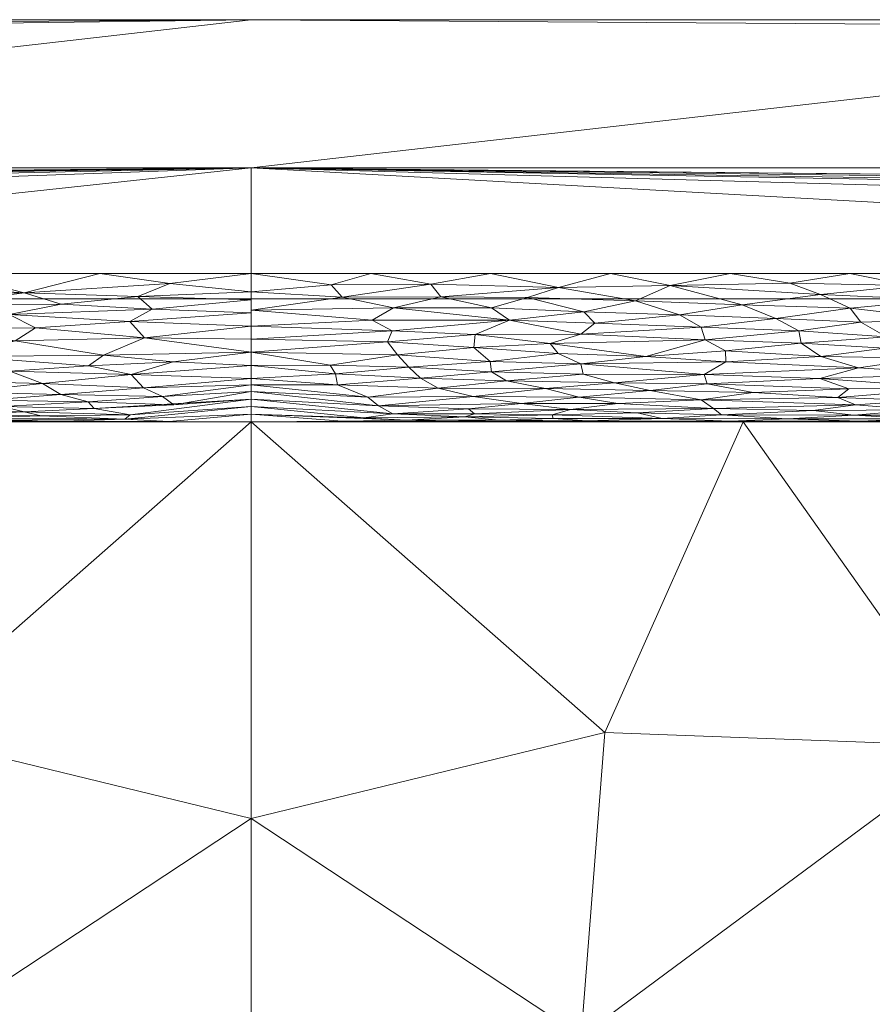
# Model space of a CAD drawing. Header units: millimetres. Extents: x -300 to 300, y 0 to 450.
# Tile 143 of 256: x -3 to 8, y 437 to 450. Entities that reach past the tile are written whole.
import ezdxf

# ---------------------------------------------------------------- set-up
doc = ezdxf.new("R2010")
doc.units = ezdxf.units.MM
doc.layers.add('A-GENM', color=13, linetype='Continuous')

# ---------------------------------------------------------------- blocks, each defined once
blk = doc.blocks.new('MODEL_CCAS0420-1080410R0 - MODEL_CCAS0420-1080410R0-453240-Preview')
at = {"layer": 'A-GENM', "lineweight": 9}
mesh = blk.add_polyface(dxfattribs=at)
corners = [(-296.159, -20, -110), (-295.657, -15.55, -110), (-294.177, -11.323, -110), (-291.793, -7.531, -110), (-288.625, -4.364, -110), (-284.831, -1.981, -110), (-280.602, -0.502, -110), (-276.147, 0, -110), (276.147, 0, -110), (280.596, -0.501, -110), (284.825, -1.978, -110), (288.619, -4.359, -110), (291.788, -7.525, -110), (294.174, -11.316, -110), (295.656, -15.545, -110), (296.159, -20, -110), (296.159, -426.171, -110), (295.658, -430.617, -110), (294.182, -434.842, -110), (291.802, -438.632, -110), (288.638, -441.797, -110), (284.848, -444.179, -110), (280.622, -445.657, -110), (276.171, -446.159, -110), (-276.171, -446.159, -110), (-280.617, -445.658, -110), (-284.842, -444.182, -110), (-288.632, -441.802, -110), (-291.797, -438.638, -110), (-294.179, -434.848, -110), (-295.657, -430.622, -110), (-296.159, -426.171, -110)]
mesh.append_faces([[corners[k] for k in face] for face in [(15, 12, 13, 14)]], dxfattribs={"vtx0": -1})
mesh.append_faces([[corners[k] for k in face] for face in [(16, 8, 15)]], dxfattribs={"vtx0": -1, "vtx1": -1})
mesh.append_faces([[corners[k] for k in face] for face in [(24, 31, 7, 8)]], dxfattribs={"vtx0": -1, "vtx1": -1, "vtx3": -1})
mesh.append_faces([[corners[k] for k in face] for face in [(31, 24, 25, 30), (18, 21, 22, 17), (17, 22, 23, 16)]], dxfattribs={"vtx0": -1, "vtx2": -1})
mesh.append_faces([[corners[k] for k in face] for face in [(0, 3, 4, 5), (0, 5, 6, 7)]], dxfattribs={"vtx0": -1, "vtx3": -1})
mesh.append_faces([[corners[k] for k in face] for face in [(28, 29, 27)]], dxfattribs={"vtx1": -1})
mesh.append_faces([[corners[k] for k in face] for face in [(25, 26, 30), (11, 12, 15, 10), (9, 10, 15, 8), (31, 0, 7)]], dxfattribs={"vtx1": -1, "vtx2": -1})
mesh.append_faces([[corners[k] for k in face] for face in [(23, 24, 8, 16)]], dxfattribs={"vtx1": -1, "vtx2": -1, "vtx3": -1})
mesh.append_faces([[corners[k] for k in face] for face in [(26, 27, 29, 30)]], dxfattribs={"vtx1": -1, "vtx3": -1})
mesh.append_faces([[corners[k] for k in face] for face in [(19, 20, 21, 18)]], dxfattribs={"vtx2": -1})
mesh.append_faces([[corners[k] for k in face] for face in [(0, 1, 2, 3)]], dxfattribs={"vtx3": -1})
mesh = blk.add_polyface(dxfattribs=at)
corners = [(-279.918, -2), (-292.651, -7.27), (-297.929, -20), (-297.929, -224.97), (-297.929, -429.94), (-292.661, -442.661), (-279.94, -447.929), (0, -447.929), (279.94, -447.929), (292.661, -442.661), (297.929, -429.94), (297.929, -224.97), (297.929, -20), (292.651, -7.27), (279.918, -2), (0, -2), (0, -3.5), (13.257, -3.5), (26.515, -3.5), (39.772, -3.5), (53.029, -3.5), (66.287, -3.5), (79.544, -3.5), (92.801, -3.5), (106.059, -3.5), (119.316, -3.5), (132.573, -3.5), (145.831, -3.5), (159.088, -3.5), (172.345, -3.5), (185.603, -3.5), (198.86, -3.5), (212.117, -3.5), (225.375, -3.5), (238.632, -3.5), (251.889, -3.5), (265.147, -3.5), (278.404, -3.5), (291.028, -7.487), (296.497, -19.511), (296.5, -32.769), (296.5, -46.026), (296.5, -59.283), (296.5, -72.541), (296.5, -85.798), (296.5, -99.055), (296.5, -112.313), (296.5, -125.57), (296.5, -138.827), (296.5, -152.085), (296.5, -165.342), (296.5, -178.599), (296.5, -191.857), (296.5, -205.114), (296.5, -218.371), (296.5, -231.629), (296.5, -244.886), (296.5, -258.143), (296.499, -271.401), (296.499, -284.658), (296.499, -297.915), (296.499, -311.173), (296.499, -324.43), (296.499, -337.687), (296.5, -350.945), (296.5, -364.202), (296.5, -377.459), (296.5, -390.717), (296.5, -403.974), (296.5, -417.231), (296.497, -430.489), (291.028, -442.513), (278.404, -446.5), (265.147, -446.5), (251.889, -446.5), (238.632, -446.5), (225.375, -446.5), (212.117, -446.5), (198.86, -446.5), (185.603, -446.5), (172.345, -446.5), (159.088, -446.5), (145.831, -446.5), (132.573, -446.5), (119.316, -446.5), (106.059, -446.5), (92.801, -446.5), (79.544, -446.5), (66.287, -446.5), (53.029, -446.5), (39.772, -446.5), (26.515, -446.5), (13.257, -446.5), (0, -446.5), (-12.926, -446.5), (-25.852, -446.5), (-38.777, -446.5), (-51.703, -446.5), (-64.629, -446.5), (-77.555, -446.5), (-90.48, -446.5), (-103.406, -446.5), (-116.332, -446.5), (-129.258, -446.5), (-142.183, -446.5), (-155.109, -446.5), (-168.035, -446.5), (-180.961, -446.5), (-193.887, -446.5), (-206.812, -446.5), (-219.738, -446.5), (-232.664, -446.5), (-245.59, -446.5), (-258.515, -446.5), (-271.441, -446.5), (-284.356, -445.968), (-294.544, -438.124), (-296.5, -425.35), (-296.5, -412.424), (-296.5, -399.498), (-296.5, -386.572), (-296.5, -373.646), (-296.5, -360.721), (-296.5, -347.795), (-296.499, -334.869), (-296.499, -321.943), (-296.499, -309.018), (-296.499, -296.092), (-296.499, -283.166), (-296.499, -270.24), (-296.5, -257.315), (-296.5, -244.389), (-296.5, -231.463), (-296.5, -218.537), (-296.5, -205.611), (-296.5, -192.686), (-296.5, -179.76), (-296.5, -166.834), (-296.5, -153.908), (-296.5, -140.983), (-296.5, -128.057), (-296.5, -115.131), (-296.5, -102.205), (-296.5, -89.28), (-296.5, -76.354), (-296.5, -63.428), (-296.5, -50.502), (-296.5, -37.576), (-296.5, -24.651), (-294.544, -11.876), (-284.356, -4.032), (-271.441, -3.5), (-258.515, -3.5), (-245.59, -3.5), (-232.664, -3.5), (-219.738, -3.5), (-206.812, -3.5), (-193.887, -3.5), (-180.961, -3.5), (-168.035, -3.5), (-155.109, -3.5), (-142.183, -3.5), (-129.258, -3.5), (-116.332, -3.5), (-103.406, -3.5), (-90.48, -3.5), (-77.555, -3.5), (-64.629, -3.5), (-51.703, -3.5), (-38.777, -3.5), (-25.852, -3.5), (-12.926, -3.5), (-294.538, -438.129), (-294.547, -438.108)]
mesh.append_faces([[corners[k] for k in face] for face in [(116, 172, 173)]])
mesh.append_faces([[corners[k] for k in face] for face in [(118, 4, 117), (6, 115, 5), (115, 6, 114), (7, 104, 6), (1, 150, 0), (151, 0, 150)]], dxfattribs={"vtx0": -1, "vtx1": -1})
mesh.append_faces([[corners[k] for k in face] for face in [(4, 124, 125), (7, 99, 100), (2, 148, 149), (149, 1, 2), (2, 141, 142), (0, 151, 152), (0, 160, 161, 15), (15, 165, 166), (15, 170, 171), (8, 81, 82, 7), (8, 72, 73), (11, 61, 62, 10), (12, 46, 47, 11), (38, 13, 14, 37), (13, 38, 39, 12)]], dxfattribs={"vtx0": -1, "vtx2": -1})
mesh.append_faces([[corners[k] for k in face] for face in [(4, 118, 119, 120), (4, 120, 121, 122), (3, 128, 129, 130), (3, 130, 131, 132), (3, 138, 139, 140), (0, 154, 155, 156), (0, 156, 157, 158), (15, 161, 162, 163), (15, 163, 164, 165), (8, 73, 74, 75), (7, 86, 87, 88), (7, 83, 84, 85), (10, 68, 69, 70), (11, 55, 56, 57), (14, 28, 29, 30), (14, 32, 33, 34), (15, 19, 20, 21), (12, 44, 45, 46), (11, 49, 50, 51), (11, 47, 48, 49), (12, 39, 40, 41)]], dxfattribs={"vtx0": -1, "vtx3": -1})
mesh.append_faces([[corners[k] for k in face] for face in [(123, 124, 4, 122), (127, 128, 3, 126), (113, 114, 6, 112), (111, 112, 6, 110), (109, 110, 6, 108), (107, 108, 6, 106), (96, 97, 7, 95), (105, 106, 6, 104), (103, 104, 7, 102), (101, 102, 7, 100), (98, 99, 7, 97), (94, 95, 7, 93), (135, 136, 3, 134), (137, 138, 3, 136), (133, 134, 3, 132), (145, 146, 2, 144), (147, 148, 2, 146), (143, 144, 2, 142), (149, 150, 1), (153, 154, 0, 152), (159, 160, 0, 158), (169, 170, 15, 168), (167, 168, 15, 166), (78, 79, 8, 77), (80, 81, 8, 79), (76, 77, 8, 75), (91, 92, 7, 90), (89, 90, 7, 88), (85, 86, 7), (82, 83, 7), (67, 68, 10, 66), (65, 66, 10, 64), (60, 61, 11, 59), (58, 59, 11, 57), (63, 64, 10, 62), (54, 55, 11, 53), (26, 27, 15, 25), (31, 32, 14, 30), (16, 17, 15, 171), (18, 19, 15, 17), (24, 25, 15, 23), (22, 23, 15, 21), (34, 35, 14), (52, 53, 11, 51), (36, 37, 14, 35), (42, 43, 12, 41), (43, 44, 12), (92, 93, 7)]], dxfattribs={"vtx1": -1, "vtx2": -1})
mesh.append_faces([[corners[k] for k in face] for face in [(3, 4, 125, 126), (2, 3, 140, 141), (71, 72, 8, 9), (70, 71, 9, 10), (27, 28, 14, 15)]], dxfattribs={"vtx1": -1, "vtx3": -1})
mesh.append_faces([[corners[k] for k in face] for face in [(4, 173, 117), (115, 172, 5)]], dxfattribs={"vtx2": -1})
mesh = blk.add_polyface(dxfattribs=at)
corners = [(-15.744, -439.086, -17.779), (-18.052, -433.671, -30.56), (-21.57, -440.227, -15.084), (0, -427.395, -45.376), (-4.557, -430.333, -38.443), (0, -433.27, -31.509), (-6.638, -444.5, -4.998), (0, -444.5, -5), (-4.773, -440.306, -14.9), (-7.354, -422.04, -58.018), (-14.708, -422.04, -58.018), (-11.378, -427.543, -45.028), (-18.22, -427.451, -45.242), (-9.736, -440.122, -15.334), (-13.618, -435.205, -26.941), (-19.099, -444.5, -4.995), (-13.275, -444.5, -4.997), (-25.088, -428.737, -42.205), (-4.455, -436.207, -24.575), (0, -439.145, -17.641), (-9.018, -433.544, -30.862), (-4.751, -425.825, -49.082), (0, -422.04, -58.018), (-14.042, -431.108, -36.611), (-22.062, -422.039, -58.018)]
mesh.append_faces([[corners[k] for k in face] for face in [(3, 4, 5), (9, 21, 22), (19, 8, 7)]], dxfattribs={"vtx0": -1, "vtx1": -1})
mesh.append_faces([[corners[k] for k in face] for face in [(0, 1, 2), (12, 11, 10), (0, 13, 14), (1, 0, 14), (1, 12, 17), (18, 13, 8), (16, 13, 0), (18, 20, 13), (18, 5, 4), (3, 21, 4), (23, 14, 20), (23, 11, 12), (4, 11, 20), (9, 11, 21), (4, 21, 11), (8, 19, 18), (20, 18, 4), (8, 13, 6), (0, 2, 15), (1, 14, 23), (20, 14, 13), (1, 23, 12), (11, 23, 20)]], dxfattribs={"vtx0": -1, "vtx1": -1, "vtx2": -1})
mesh.append_faces([[corners[k] for k in face] for face in [(13, 16, 6), (18, 19, 5), (21, 3, 22), (12, 10, 24)]], dxfattribs={"vtx0": -1, "vtx2": -1})
mesh.append_faces([[corners[k] for k in face] for face in [(6, 7, 8), (9, 10, 11), (15, 16, 0)]], dxfattribs={"vtx1": -1, "vtx2": -1})
mesh = blk.add_polyface(dxfattribs=at)
corners = [(15.743, -439.086, -17.778), (21.569, -440.226, -15.085), (18.052, -433.671, -30.56), (4.773, -440.306, -14.9), (0, -444.5, -5), (6.637, -444.5, -4.998), (0, -433.27, -31.509), (4.556, -430.333, -38.443), (0, -427.395, -45.376), (11.378, -427.542, -45.029), (14.708, -422.04, -58.018), (7.354, -422.04, -58.018), (13.617, -435.204, -26.941), (9.735, -440.121, -15.336), (18.22, -427.452, -45.241), (13.274, -444.5, -4.997), (19.099, -444.5, -4.995), (4.455, -436.207, -24.575), (0, -439.145, -17.641), (9.017, -433.543, -30.864), (0, -422.04, -58.018), (4.75, -425.825, -49.083), (14.042, -431.108, -36.612), (22.062, -422.039, -58.017)]
mesh.append_faces([[corners[k] for k in face] for face in [(6, 7, 8), (20, 21, 11), (4, 3, 18)]], dxfattribs={"vtx0": -1, "vtx1": -1})
mesh.append_faces([[corners[k] for k in face] for face in [(0, 1, 2), (12, 13, 0), (10, 9, 14), (12, 0, 2), (3, 13, 17), (0, 13, 15), (13, 19, 17), (7, 6, 17), (7, 21, 8), (19, 12, 22), (14, 9, 22), (19, 9, 7), (21, 9, 11), (9, 21, 7), (17, 18, 3), (7, 17, 19), (5, 13, 3), (16, 1, 0), (22, 12, 2), (13, 12, 19), (14, 22, 2), (19, 22, 9)]], dxfattribs={"vtx0": -1, "vtx1": -1, "vtx2": -1})
mesh.append_faces([[corners[k] for k in face] for face in [(3, 4, 5), (9, 10, 11), (0, 15, 16)]], dxfattribs={"vtx0": -1, "vtx2": -1})
mesh.append_faces([[corners[k] for k in face] for face in [(5, 15, 13), (6, 18, 17), (20, 8, 21), (23, 10, 14)]], dxfattribs={"vtx1": -1, "vtx2": -1})
mesh = blk.add_polyface(dxfattribs=at)
corners = [(-18.693, -444.5, -4.995), (-24.923, -444.5, -4.994), (-24.186, -444.5, -2), (-18.14, -444.5, -2), (-12.462, -444.5, -4.997), (-12.093, -444.5, -2), (-162.003, -444.5, -5.056), (-163.258, -444.5, -2), (-157.211, -444.5, -2), (-155.772, -444.5, -5.054), (-31.154, -444.5, -4.992), (-37.385, -444.5, -4.99), (-36.28, -444.5, -2), (-30.233, -444.5, -2), (-96.746, -444.5, -2), (-90.699, -444.5, -2), (-93.464, -444.5, -4.99), (-99.695, -444.5, -4.99), (-84.652, -444.5, -2), (-78.606, -444.5, -2), (-81.002, -444.5, -4.989), (-87.233, -444.5, -4.989), (-6.047, -444.5, -2), (-6, -444.5, -4.998), (-118.387, -444.5, -5.013), (-124.618, -444.5, -5.021), (-120.932, -444.5, -2), (-137.079, -444.5, -5.037), (-139.072, -444.5, -2), (-133.025, -444.5, -2), (-130.849, -444.5, -5.029), (-49.847, -444.5, -4.987), (-56.078, -444.5, -4.988), (-54.419, -444.5, -2), (-48.373, -444.5, -2), (0, -444.5, -2), (0, -444.5, -3.5), (-102.792, -444.5, -2), (-105.925, -444.5, -4.998), (-108.839, -444.5, -2), (-43.616, -444.5, -4.989), (-42.326, -444.5, -2), (-126.978, -444.5, -2), (-114.885, -444.5, -2), (-112.156, -444.5, -5.006), (-145.118, -444.5, -2), (-143.31, -444.5, -5.045), (-149.541, -444.5, -5.052), (0, -444.5, -5), (-74.771, -444.5, -4.989), (-72.559, -444.5, -2), (-68.54, -444.5, -4.988), (-62.309, -444.5, -4.988), (-66.513, -444.5, -2), (-168.234, -444.5, -5.058), (-169.305, -444.5, -2), (-151.165, -444.5, -2), (-60.466, -444.5, -2), (-174.465, -444.5, -5.059)]
mesh.append_faces([[corners[k] for k in face] for face in [(53, 51, 50), (20, 19, 49), (46, 28, 27), (56, 9, 8)]], dxfattribs={"vtx0": -1, "vtx1": -1})
mesh.append_faces([[corners[k] for k in face] for face in [(23, 22, 36)]], dxfattribs={"vtx0": -1, "vtx1": -1, "vtx2": -1})
mesh.append_faces([[corners[k] for k in face] for face in [(6, 7, 8, 9), (27, 28, 29, 30), (37, 17, 38, 39), (30, 29, 42, 25), (24, 26, 43, 44), (49, 19, 50, 51), (54, 55, 7, 6), (39, 38, 44, 43)]], dxfattribs={"vtx0": -1, "vtx2": -1})
mesh.append_faces([[corners[k] for k in face] for face in [(24, 25, 26), (52, 51, 53), (53, 57, 52), (37, 14, 17), (42, 26, 25), (54, 58, 55)]], dxfattribs={"vtx1": -1, "vtx2": -1})
mesh.append_faces([[corners[k] for k in face] for face in [(0, 1, 2, 3), (4, 0, 3, 5), (10, 11, 12, 13), (14, 15, 16, 17), (18, 19, 20, 21), (5, 22, 23, 4), (1, 10, 13, 2), (31, 32, 33, 34), (11, 40, 41, 12), (45, 28, 46, 47), (15, 18, 21, 16), (47, 9, 56, 45), (40, 31, 34, 41), (32, 52, 57, 33)]], dxfattribs={"vtx1": -1, "vtx3": -1})
mesh.append_faces([[corners[k] for k in face] for face in [(22, 35, 36), (36, 48, 23)]], dxfattribs={"vtx2": -1})
mesh = blk.add_polyface(dxfattribs=at)
corners = [(-6.626, -446.081, -0.049), (-8.082, -446.035, -0.06), (-7.684, -446.217, -0.023), (-8.987, -444.541, -1.595), (-9.877, -444.591, -1.403), (-8.134, -444.592, -1.4), (-9.07, -444.5, -2), (-10.087, -444.509, -1.813), (-8.216, -444.511, -1.794), (-9.54, -445.143, -0.532), (-7.674, -445.086, -0.585), (-9.469, -444.955, -0.73), (-7.918, -444.83, -0.899), (-9.015, -444.79, -0.963), (-9.099, -445.358, -0.362), (-7.687, -445.383, -0.345), (-8.194, -445.229, -0.458), (-7.421, -445.562, -0.24), (-8.549, -445.493, -0.278), (-10.429, -445.684, -0.181), (-8.572, -445.648, -0.198), (-8.228, -445.843, -0.118), (-7.079, -445.896, -0.1), (-7.393, -445.73, -0.161), (-6.463, -444.511, -1.79), (-7.558, -444.5, -2), (-9.016, -444.663, -1.21), (-10.513, -444.89, -0.814), (-8.155, -444.73, -1.068), (-8.079, -446.5), (-8.886, -446.338, -0.008), (-9.694, -446.5), (-7.271, -446.373, -0.005), (-9.287, -446.145, -0.035), (-9.409, -445.883, -0.104), (-8.066, -444.947, -0.74), (-6.776, -444.898, -0.802), (-10.502, -446.295, -0.012), (-7.238, -444.542, -1.591), (-7.585, -444.654, -1.231), (-10.476, -444.695, -1.139), (-6.406, -445.311, -0.395), (-10.653, -445.465, -0.294), (-10.392, -445.31, -0.396)]
mesh.append_faces([[corners[k] for k in face] for face in [(29, 30, 31)]], dxfattribs={"vtx0": -1, "vtx1": -1})
mesh.append_faces([[corners[k] for k in face] for face in [(0, 1, 2), (3, 4, 5), (6, 7, 8), (9, 10, 11), (12, 13, 11), (14, 15, 16), (17, 15, 18), (18, 19, 20), (21, 22, 23), (24, 25, 8), (26, 5, 4), (14, 16, 9), (13, 27, 11), (28, 13, 12), (29, 32, 30), (1, 33, 2), (34, 33, 1), (19, 34, 20), (12, 35, 36), (2, 33, 30), (37, 30, 33), (30, 32, 2), (8, 3, 38), (7, 3, 8), (39, 5, 26), (3, 5, 38), (1, 22, 21), (12, 11, 35), (11, 10, 35), (28, 39, 26), (26, 40, 13), (26, 13, 28), (17, 18, 20), (23, 17, 20), (41, 16, 15), (9, 16, 10), (21, 20, 34), (15, 14, 18), (42, 18, 14), (20, 21, 23), (1, 21, 34), (9, 43, 14)]], dxfattribs={"vtx0": -1, "vtx1": -1, "vtx2": -1})
mesh.append_faces([[corners[k] for k in face] for face in [(25, 6, 8)]], dxfattribs={"vtx1": -1, "vtx2": -1})
mesh = blk.add_polyface(dxfattribs=at)
corners = [(-7.585, -444.654, -1.231), (-6.345, -444.594, -1.393), (-8.134, -444.592, -1.4), (-6.776, -444.898, -0.802), (-8.066, -444.947, -0.74), (-6.155, -445.012, -0.663), (-7.393, -445.73, -0.161), (-6.125, -445.606, -0.218), (-7.421, -445.562, -0.24), (-6.072, -445.777, -0.142), (-4.45, -445.683, -0.182), (-7.238, -444.542, -1.591), (-5.548, -444.544, -1.583), (-8.155, -444.73, -1.068), (-6.238, -444.682, -1.167), (-6.406, -445.311, -0.395), (-4.449, -445.281, -0.417), (-6.112, -445.137, -0.537), (-5.328, -445.38, -0.347), (-6.402, -445.457, -0.299), (-7.271, -446.373, -0.005), (-5.655, -446.341, -0.007), (-7.684, -446.217, -0.023), (-6.463, -446.5), (-8.079, -446.5), (-6.463, -444.511, -1.79), (-4.535, -444.515, -1.755), (-6.047, -444.5, -2), (-4.847, -446.5), (-5.185, -446.134, -0.037), (-6.626, -446.081, -0.049), (-8.216, -444.511, -1.794), (-5.21, -444.62, -1.317), (-7.079, -445.896, -0.1), (-5.781, -445.946, -0.084), (-8.082, -446.035, -0.06), (-6.073, -444.795, -0.955), (-7.918, -444.83, -0.899), (-4.95, -444.748, -1.035), (-4.904, -445.027, -0.646), (-8.194, -445.229, -0.458), (-7.674, -445.086, -0.585), (-5.385, -444.922, -0.771), (-7.687, -445.383, -0.345), (-7.558, -444.5, -2)]
mesh.append_faces([[corners[k] for k in face] for face in [(23, 20, 24), (28, 21, 23), (44, 25, 27)]], dxfattribs={"vtx0": -1, "vtx1": -1})
mesh.append_faces([[corners[k] for k in face] for face in [(0, 1, 2), (3, 4, 5), (6, 7, 8), (9, 10, 7), (11, 1, 12), (13, 14, 0), (11, 2, 1), (15, 16, 17), (7, 18, 19), (7, 6, 9), (20, 21, 22), (25, 26, 27), (21, 29, 30), (21, 20, 23), (31, 11, 25), (12, 25, 11), (12, 1, 32), (25, 12, 26), (22, 21, 30), (33, 34, 9), (33, 35, 30), (13, 36, 14), (3, 36, 37), (14, 36, 38), (39, 5, 17), (40, 17, 41), (3, 5, 42), (41, 17, 5), (36, 3, 42), (5, 4, 41), (14, 32, 1), (1, 0, 14), (13, 37, 36), (19, 18, 15), (43, 19, 15), (8, 7, 19), (15, 17, 40), (43, 8, 19), (6, 33, 9), (33, 30, 34), (30, 29, 34)]], dxfattribs={"vtx0": -1, "vtx1": -1, "vtx2": -1})
mesh = blk.add_polyface(dxfattribs=at)
corners = [(-6.112, -445.137, -0.537), (-4.48, -445.145, -0.529), (-4.904, -445.027, -0.646), (-4.424, -444.835, -0.892), (-3.972, -444.95, -0.736), (-2.997, -444.841, -0.884), (-3.647, -444.748, -1.036), (-4.95, -444.748, -1.035), (-6.073, -444.795, -0.955), (-5.385, -444.922, -0.771), (-4.449, -445.281, -0.417), (-5.328, -445.38, -0.347), (-4.144, -445.422, -0.32), (-4.491, -445.983, -0.074), (-3.487, -445.873, -0.107), (-4.637, -445.832, -0.122), (-5.655, -446.341, -0.007), (-4.847, -446.5), (-4.145, -446.314, -0.01), (-4.307, -444.666, -1.202), (-6.238, -444.682, -1.167), (-3.225, -445.316, -0.392), (-4.075, -444.545, -1.577), (-4.535, -444.515, -1.755), (-5.548, -444.544, -1.583), (-3.245, -446.04, -0.059), (-5.185, -446.134, -0.037), (-3.231, -446.5), (-3.728, -446.176, -0.03), (-2.616, -444.506, -1.845), (-4.535, -444.5, -2), (-5.21, -444.62, -1.317), (-4.061, -444.595, -1.389), (-3.341, -444.522, -1.707), (-3.445, -445.052, -0.62), (-6.155, -445.012, -0.663), (-3.243, -445.174, -0.504), (-6.406, -445.311, -0.395), (-4.034, -445.555, -0.244), (-6.125, -445.606, -0.218), (-5.781, -445.946, -0.084), (-4.45, -445.683, -0.182), (-3.005, -445.503, -0.272), (-6.072, -445.777, -0.142), (-3.023, -445.678, -0.184), (-6.047, -444.5, -2), (-3.012, -444.61, -1.345)]
mesh.append_faces([[corners[k] for k in face] for face in [(0, 1, 2), (3, 4, 5), (6, 7, 3), (8, 9, 3), (10, 11, 12), (13, 14, 15), (16, 17, 18), (19, 20, 7), (10, 12, 21), (22, 23, 24), (13, 25, 14), (18, 26, 16), (13, 28, 25), (26, 18, 28), (29, 30, 23), (31, 20, 19), (32, 22, 24), (33, 23, 22), (3, 7, 8), (3, 9, 4), (9, 2, 4), (19, 7, 6), (19, 32, 31), (34, 2, 1), (35, 2, 9), (24, 31, 32), (10, 36, 1), (0, 10, 1), (11, 10, 37), (38, 11, 39), (13, 15, 40), (39, 41, 38), (28, 13, 26), (15, 14, 41), (26, 13, 40), (34, 4, 2), (12, 38, 42), (41, 43, 15), (40, 15, 43), (38, 12, 11), (44, 38, 41), (19, 46, 32)]], dxfattribs={"vtx0": -1, "vtx1": -1, "vtx2": -1})
mesh.append_faces([[corners[k] for k in face] for face in [(17, 27, 18), (30, 45, 23)]], dxfattribs={"vtx1": -1, "vtx2": -1})
mesh = blk.add_polyface(dxfattribs=at)
corners = [(-3.647, -444.748, -1.036), (-2.932, -444.675, -1.182), (-4.307, -444.666, -1.202), (-2.997, -444.841, -0.884), (-3.972, -444.95, -0.736), (-2.524, -444.953, -0.731), (-3.005, -445.503, -0.272), (-3.225, -445.316, -0.392), (-4.144, -445.422, -0.32), (-3.023, -445.678, -0.184), (-1.902, -445.727, -0.163), (-1.838, -445.58, -0.231), (-3.487, -445.873, -0.107), (-3.245, -446.04, -0.059), (-1.921, -446.038, -0.059), (-2.424, -446.36, -0.006), (-3.231, -446.5), (-1.616, -446.5), (-2.56, -446.185, -0.028), (-4.145, -446.314, -0.01), (-1.972, -445.404, -0.332), (-2.128, -445.239, -0.45), (-3.243, -445.174, -0.504), (-2.286, -445.088, -0.583), (-2.882, -444.567, -1.485), (-4.075, -444.545, -1.577), (-4.061, -444.595, -1.389), (-2.616, -444.506, -1.845), (-4.535, -444.515, -1.755), (-3.341, -444.522, -1.707), (-1.521, -444.556, -1.529), (-2.092, -444.524, -1.693), (-3.012, -444.61, -1.345), (-1.512, -444.5, -2), (-3.023, -444.5, -2), (-1.572, -444.834, -0.893), (-3.728, -446.176, -0.03), (-1.633, -445.873, -0.107), (-1.718, -444.714, -1.1), (-4.424, -444.835, -0.892), (-4.48, -445.145, -0.529), (-3.445, -445.052, -0.62), (-1.91, -444.606, -1.357), (-4.449, -445.281, -0.417), (-4.034, -445.555, -0.244), (-4.45, -445.683, -0.182), (-4.535, -444.5, -2)]
mesh.append_faces([[corners[k] for k in face] for face in [(46, 27, 34)]], dxfattribs={"vtx0": -1, "vtx1": -1})
mesh.append_faces([[corners[k] for k in face] for face in [(0, 1, 2), (3, 4, 5), (6, 7, 8), (9, 10, 11), (12, 13, 14), (18, 14, 13), (19, 16, 15), (7, 20, 21), (20, 6, 11), (7, 21, 22), (22, 21, 23), (24, 25, 26), (27, 28, 29), (24, 30, 31), (2, 1, 32), (35, 3, 5), (13, 36, 18), (18, 19, 15), (12, 14, 37), (18, 36, 19), (26, 32, 24), (29, 24, 31), (3, 38, 0), (24, 29, 25), (27, 29, 31), (39, 3, 0), (40, 22, 41), (0, 38, 1), (38, 42, 1), (32, 42, 24), (5, 4, 41), (41, 22, 23), (43, 7, 22), (6, 20, 7), (6, 9, 11), (5, 41, 23), (6, 44, 9), (45, 12, 9), (10, 12, 37), (12, 10, 9), (1, 42, 32)]], dxfattribs={"vtx0": -1, "vtx1": -1, "vtx2": -1})
mesh.append_faces([[corners[k] for k in face] for face in [(15, 16, 17)]], dxfattribs={"vtx0": -1, "vtx2": -1})
mesh.append_faces([[corners[k] for k in face] for face in [(33, 34, 27)]], dxfattribs={"vtx1": -1, "vtx2": -1})
mesh = blk.add_polyface(dxfattribs=at)
corners = [(-1.226, -444.507, -1.831), (-2.616, -444.506, -1.845), (-2.092, -444.524, -1.693), (-1.902, -445.727, -0.163), (0, -445.793, -0.293), (0, -445.616, -0.366), (-1.633, -445.873, -0.107), (0, -446.005, -0.205), (-2.56, -446.185, -0.028), (-1.228, -446.181, -0.029), (-1.921, -446.038, -0.059), (0, -445.439, -0.439), (-1.838, -445.58, -0.231), (-2.424, -446.36, -0.006), (-1.079, -446.348, -0.007), (0, -445.262, -0.513), (-1.136, -445.149, -0.525), (-1.064, -445.267, -0.428), (-2.286, -445.088, -0.583), (-1.162, -445.001, -0.676), (-1.572, -444.834, -0.893), (-2.524, -444.953, -0.731), (-1.718, -444.714, -1.1), (0, -444.909, -1.011), (0, -444.807, -1.258), (0, -446.253, -0.102), (0, -446.5), (0, -444.705, -1.505), (-1.91, -444.606, -1.357), (-1.616, -446.5), (-1.521, -444.556, -1.529), (-2.882, -444.567, -1.485), (0, -444.602, -1.753), (0, -444.998, -0.798), (0, -445.086, -0.586), (-1.512, -444.5, -2), (0, -444.5, -2), (-2.997, -444.841, -0.884), (-2.128, -445.239, -0.45), (-1.972, -445.404, -0.332)]
mesh.append_faces([[corners[k] for k in face] for face in [(11, 12, 5), (25, 14, 26), (27, 28, 24), (26, 14, 29), (33, 19, 34), (32, 30, 27), (35, 0, 36), (36, 0, 32)]], dxfattribs={"vtx0": -1, "vtx1": -1})
mesh.append_faces([[corners[k] for k in face] for face in [(0, 1, 2), (8, 9, 10), (9, 8, 13), (13, 14, 9), (15, 16, 17), (18, 16, 19), (19, 20, 21), (22, 20, 23), (28, 22, 24), (14, 13, 29), (14, 25, 9), (10, 7, 6), (7, 10, 9), (30, 31, 28), (28, 27, 30), (30, 32, 2), (0, 2, 32), (35, 1, 0), (22, 37, 20), (20, 19, 33), (18, 19, 21), (18, 38, 16), (16, 38, 17), (19, 16, 34), (11, 39, 12), (38, 39, 17), (11, 17, 39), (4, 3, 6), (3, 5, 12)]], dxfattribs={"vtx0": -1, "vtx1": -1, "vtx2": -1})
mesh.append_faces([[corners[k] for k in face] for face in [(3, 4, 5), (6, 7, 4), (22, 23, 24), (16, 15, 34), (17, 11, 15)]], dxfattribs={"vtx0": -1, "vtx2": -1})
mesh.append_faces([[corners[k] for k in face] for face in [(25, 7, 9), (33, 23, 20)]], dxfattribs={"vtx1": -1, "vtx2": -1})
mesh = blk.add_polyface(dxfattribs=at)
corners = [(31.155, -444.5, -4.992), (24.924, -444.5, -4.994), (30.233, -444.5, -2), (36.28, -444.5, -2), (93.465, -444.5, -4.99), (90.699, -444.5, -2), (96.746, -444.5, -2), (99.696, -444.5, -4.99), (112.158, -444.5, -5.006), (105.927, -444.5, -4.998), (108.839, -444.5, -2), (114.885, -444.5, -2), (6, -444.5, -4.998), (0, -444.5, -5), (0, -444.5, -3.5), (66.513, -444.5, -2), (72.559, -444.5, -2), (68.541, -444.5, -4.988), (24.186, -444.5, -2), (18.693, -444.5, -4.995), (18.14, -444.5, -2), (42.326, -444.5, -2), (48.373, -444.5, -2), (43.617, -444.5, -4.989), (37.386, -444.5, -4.99), (12.462, -444.5, -4.997), (12.093, -444.5, -2), (133.025, -444.5, -2), (139.072, -444.5, -2), (137.082, -444.5, -5.037), (130.851, -444.5, -5.029), (49.848, -444.5, -4.987), (54.419, -444.5, -2), (56.079, -444.5, -4.988), (0, -444.5, -2), (6.047, -444.5, -2), (102.792, -444.5, -2), (162.006, -444.5, -5.056), (155.775, -444.5, -5.054), (157.211, -444.5, -2), (163.258, -444.5, -2), (78.606, -444.5, -2), (84.652, -444.5, -2), (81.003, -444.5, -4.989), (74.772, -444.5, -4.989), (126.978, -444.5, -2), (124.62, -444.5, -5.021), (118.389, -444.5, -5.013), (120.932, -444.5, -2), (143.313, -444.5, -5.045), (145.118, -444.5, -2), (149.544, -444.5, -5.052), (87.234, -444.5, -4.989), (62.31, -444.5, -4.988), (60.466, -444.5, -2), (151.165, -444.5, -2)]
mesh.append_faces([[corners[k] for k in face] for face in [(15, 53, 54), (53, 15, 17), (52, 5, 4), (29, 28, 49), (39, 38, 55)]], dxfattribs={"vtx0": -1, "vtx1": -1})
mesh.append_faces([[corners[k] for k in face] for face in [(14, 35, 12)]], dxfattribs={"vtx0": -1, "vtx1": -1, "vtx2": -1})
mesh.append_faces([[corners[k] for k in face] for face in [(4, 5, 6, 7), (18, 1, 19, 20), (20, 19, 25, 26), (31, 22, 32, 33), (22, 31, 23), (1, 18, 2), (26, 25, 12, 35), (49, 28, 50, 51), (55, 38, 51, 50), (54, 53, 33, 32), (7, 6, 36), (48, 46, 47), (46, 48, 45)]], dxfattribs={"vtx0": -1, "vtx2": -1})
mesh.append_faces([[corners[k] for k in face] for face in [(15, 16, 17)]], dxfattribs={"vtx1": -1, "vtx2": -1})
mesh.append_faces([[corners[k] for k in face] for face in [(0, 1, 2, 3), (8, 9, 10, 11), (21, 22, 23, 24), (27, 28, 29, 30), (9, 7, 36, 10), (24, 0, 3, 21), (37, 38, 39, 40), (41, 42, 43, 44), (45, 27, 30, 46), (47, 8, 11, 48), (16, 41, 44, 17), (42, 5, 52, 43)]], dxfattribs={"vtx1": -1, "vtx3": -1})
mesh.append_faces([[corners[k] for k in face] for face in [(12, 13, 14), (14, 34, 35)]], dxfattribs={"vtx2": -1})
mesh = blk.add_polyface(dxfattribs=at)
corners = [(1.529, -446.191, -0.027), (2.565, -446.09, -0.047), (1.338, -446.021, -0.063), (1.11, -444.504, -1.864), (0, -444.5, -2), (0, -444.602, -1.753), (0, -444.807, -1.258), (2.119, -444.682, -1.165), (1.632, -444.596, -1.387), (1.197, -444.841, -0.883), (2.199, -444.77, -0.996), (1.044, -444.728, -1.072), (1.638, -445.854, -0.114), (0, -445.793, -0.293), (0, -445.969, -0.22), (1.099, -446.365, -0.005), (0, -446.253, -0.102), (1.706, -444.537, -1.618), (0, -444.705, -1.505), (2.533, -444.507, -1.83), (2.043, -444.5, -2), (0, -444.909, -1.011), (2.198, -445.258, -0.435), (1.055, -445.309, -0.396), (1.993, -445.401, -0.334), (1.442, -445.633, -0.205), (3.065, -446.243, -0.019), (0, -446.146, -0.146), (0, -446.5), (2.043, -446.5), (2.911, -445.769, -0.145), (0, -445.439, -0.439), (0, -445.616, -0.366), (0, -444.998, -0.798), (1.453, -444.959, -0.725), (1.619, -445.137, -0.537), (2.819, -445.018, -0.656), (0, -445.086, -0.586), (2.569, -444.871, -0.839), (2.835, -444.58, -1.439), (0, -445.262, -0.513)]
mesh.append_faces([[corners[k] for k in face] for face in [(18, 17, 5), (4, 3, 20), (16, 0, 27), (28, 15, 16), (33, 9, 21), (27, 2, 14), (31, 23, 40)]], dxfattribs={"vtx0": -1, "vtx1": -1})
mesh.append_faces([[corners[k] for k in face] for face in [(0, 1, 2), (6, 7, 8), (9, 10, 11), (15, 0, 16), (17, 18, 8), (3, 17, 19), (3, 19, 20), (17, 3, 5), (9, 11, 21), (22, 23, 24), (13, 12, 25), (15, 26, 0), (0, 2, 27), (12, 30, 25), (33, 34, 9), (34, 35, 36), (31, 24, 23), (34, 37, 35), (9, 34, 38), (10, 9, 38), (10, 7, 11), (7, 6, 11), (17, 8, 39), (31, 25, 24), (12, 14, 2), (23, 35, 40), (35, 23, 22)]], dxfattribs={"vtx0": -1, "vtx1": -1, "vtx2": -1})
mesh.append_faces([[corners[k] for k in face] for face in [(3, 4, 5), (12, 13, 14), (8, 18, 6), (25, 31, 32), (34, 33, 37), (35, 37, 40)]], dxfattribs={"vtx0": -1, "vtx2": -1})
mesh.append_faces([[corners[k] for k in face] for face in [(28, 29, 15), (6, 21, 11), (32, 13, 25)]], dxfattribs={"vtx1": -1, "vtx2": -1})
mesh = blk.add_polyface(dxfattribs=at)
corners = [(4.455, -445.057, -0.614), (2.819, -445.018, -0.656), (3.259, -445.182, -0.497), (1.706, -444.537, -1.618), (2.835, -444.58, -1.439), (3.761, -444.552, -1.544), (3.585, -444.522, -1.701), (3.825, -444.505, -1.863), (2.533, -444.507, -1.83), (4.311, -444.655, -1.228), (3.066, -444.634, -1.28), (3.365, -444.707, -1.114), (3.568, -444.794, -0.956), (2.199, -444.77, -0.996), (1.453, -444.959, -0.725), (2.569, -444.871, -0.839), (1.632, -444.596, -1.387), (2.198, -445.258, -0.435), (3.884, -445.382, -0.346), (3.065, -446.243, -0.019), (4.086, -446.5), (4.753, -446.35, -0.006), (2.043, -446.5), (3.023, -444.5, -2), (2.043, -444.5, -2), (2.119, -444.682, -1.165), (4.535, -444.5, -2), (4.214, -446.221, -0.022), (4.343, -446.068, -0.052), (2.565, -446.09, -0.047), (1.529, -446.191, -0.027), (3.269, -445.95, -0.083), (1.338, -446.021, -0.063), (2.911, -445.769, -0.145), (4.347, -445.761, -0.149), (1.993, -445.401, -0.334), (1.442, -445.633, -0.205), (3.186, -445.593, -0.224), (1.619, -445.137, -0.537), (4.88, -445.55, -0.246), (1.099, -446.365, -0.005), (3.93, -444.902, -0.797), (4.625, -444.73, -1.069), (4.049, -444.595, -1.391), (1.638, -445.854, -0.114)]
mesh.append_faces([[corners[k] for k in face] for face in [(20, 19, 22), (23, 7, 26)]], dxfattribs={"vtx0": -1, "vtx1": -1})
mesh.append_faces([[corners[k] for k in face] for face in [(0, 1, 2), (3, 4, 5), (6, 7, 8), (9, 10, 11), (12, 11, 13), (14, 1, 15), (4, 16, 10), (17, 18, 2), (19, 20, 21), (3, 6, 8), (8, 7, 23), (25, 11, 10), (19, 27, 28), (29, 30, 19), (31, 32, 29), (33, 31, 34), (35, 36, 37), (18, 35, 37), (38, 2, 1), (39, 18, 37), (17, 2, 38), (19, 40, 22), (33, 34, 37), (12, 13, 15), (12, 15, 41), (11, 12, 42), (15, 1, 41), (0, 41, 1), (13, 11, 25), (9, 43, 10), (4, 10, 43), (16, 25, 10), (5, 4, 43), (3, 5, 6), (28, 31, 29), (19, 21, 27), (28, 29, 19), (32, 31, 44), (36, 33, 37), (31, 33, 44), (18, 17, 35)]], dxfattribs={"vtx0": -1, "vtx1": -1, "vtx2": -1})
mesh.append_faces([[corners[k] for k in face] for face in [(8, 23, 24)]], dxfattribs={"vtx0": -1, "vtx2": -1})
mesh = blk.add_polyface(dxfattribs=at)
corners = [(-279.94, -449.928, -2.07), (-278.055, -448.043, -56.035), (-276.171, -446.159, -110), (276.171, -446.159, -110), (278.055, -448.043, -56.035), (279.94, -449.928, -2.07), (0, -449.928, -2.07)]
mesh.append_faces([[corners[k] for k in face] for face in [(6, 1, 2, 3)]], dxfattribs={"vtx0": -1, "vtx3": -1})
mesh.append_faces([[corners[k] for k in face] for face in [(3, 4, 6)]], dxfattribs={"vtx1": -1, "vtx2": -1})
mesh.append_faces([[corners[k] for k in face] for face in [(4, 5, 6), (6, 0, 1)]], dxfattribs={"vtx2": -1})
mesh = blk.add_polyface(dxfattribs=at)
corners = [(-279.94, -449.928, -2.07), (0, -449.928, -2.07), (279.94, -449.928, -2.07), (279.94, -449.368, -0.611), (279.94, -447.929), (0, -447.929), (-279.94, -447.929), (-279.94, -449.368, -0.611), (146.089, -449.928, -2.07), (139.97, -447.929), (209.955, -447.929), (246.477, -447.929), (73.044, -449.928, -2.07), (213.014, -449.928, -2.07), (69.985, -447.929), (246.477, -449.928, -2.07), (-146.089, -447.929), (-139.97, -449.928, -2.07), (-209.955, -449.928, -2.07), (-246.477, -449.928, -2.07), (-73.044, -447.929), (-213.014, -447.929), (-69.985, -449.928, -2.07), (-246.477, -447.929), (36.522, -449.928, -2.07), (34.992, -447.929), (52.489, -447.929), (-34.992, -449.928, -2.07), (-36.522, -447.929), (-18.261, -447.929), (263.208, -447.929), (109.567, -449.928, -2.07), (104.977, -447.929), (122.474, -447.929), (-263.208, -449.928, -2.07), (-104.977, -449.928, -2.07), (-109.566, -447.929), (-91.305, -447.929), (174.962, -447.929), (179.551, -449.928, -2.07), (162.82, -449.928, -2.07), (-179.551, -447.929), (-174.962, -449.928, -2.07), (-192.459, -449.928, -2.07), (127.828, -449.928, -2.07), (18.261, -449.928, -2.07), (17.496, -447.929), (229.746, -449.928, -2.07), (228.216, -447.929), (-229.746, -447.929), (-228.216, -449.928, -2.07), (-54.783, -447.929), (-52.489, -449.928, -2.07), (87.481, -447.929), (91.305, -449.928, -2.07), (-127.828, -447.929), (-122.474, -449.928, -2.07), (196.283, -449.928, -2.07), (192.459, -447.929), (-157.466, -449.928, -2.07), (-162.82, -447.929), (54.783, -449.928, -2.07), (-17.496, -449.928, -2.07), (263.208, -449.928, -2.07), (-263.208, -447.929), (-87.481, -449.928, -2.07), (157.466, -447.929), (-196.283, -447.929)]
mesh.append_faces([[corners[k] for k in face] for face in [(44, 33, 31), (45, 46, 1), (49, 50, 21), (51, 52, 28), (53, 54, 32), (55, 56, 36), (57, 58, 39), (59, 60, 42)]], dxfattribs={"vtx0": -1, "vtx1": -1})
mesh.append_faces([[corners[k] for k in face] for face in [(34, 64, 7), (30, 63, 3)]], dxfattribs={"vtx0": -1, "vtx1": -1, "vtx2": -1})
mesh.append_faces([[corners[k] for k in face] for face in [(5, 62, 1, 46), (42, 60, 41, 43), (19, 23, 64, 34), (32, 54, 31, 33), (18, 67, 21, 50), (28, 52, 27, 29), (39, 58, 38, 40), (36, 56, 35, 37), (62, 5, 29, 27), (67, 18, 43, 41), (37, 35, 65), (40, 38, 66)]], dxfattribs={"vtx0": -1, "vtx2": -1})
mesh.append_faces([[corners[k] for k in face] for face in [(2, 3, 63)]], dxfattribs={"vtx1": -1})
mesh.append_faces([[corners[k] for k in face] for face in [(25, 46, 45, 24), (9, 33, 44, 8), (48, 10, 13, 47), (11, 48, 47, 15), (66, 9, 8, 40), (19, 50, 49, 23), (20, 37, 65, 22), (26, 25, 24, 61), (14, 26, 61, 12), (22, 52, 51, 20), (30, 11, 15, 63), (12, 54, 53, 14), (17, 56, 55, 16), (10, 58, 57, 13), (16, 60, 59, 17)]], dxfattribs={"vtx1": -1, "vtx3": -1})
mesh.append_faces([[corners[k] for k in face] for face in [(3, 4, 30), (64, 6, 7), (7, 0, 34)]], dxfattribs={"vtx2": -1})

msp = doc.modelspace()

# ---------------------------------------------------------------- block references
at = {"layer": 'A-GENM', "lineweight": 9, "rotation": 180}
msp.add_blockref('MODEL_CCAS0420-1080410R0 - MODEL_CCAS0420-1080410R0-453240-Preview', (0, 0, 850), dxfattribs=at)

doc.saveas('drawing.dxf')
